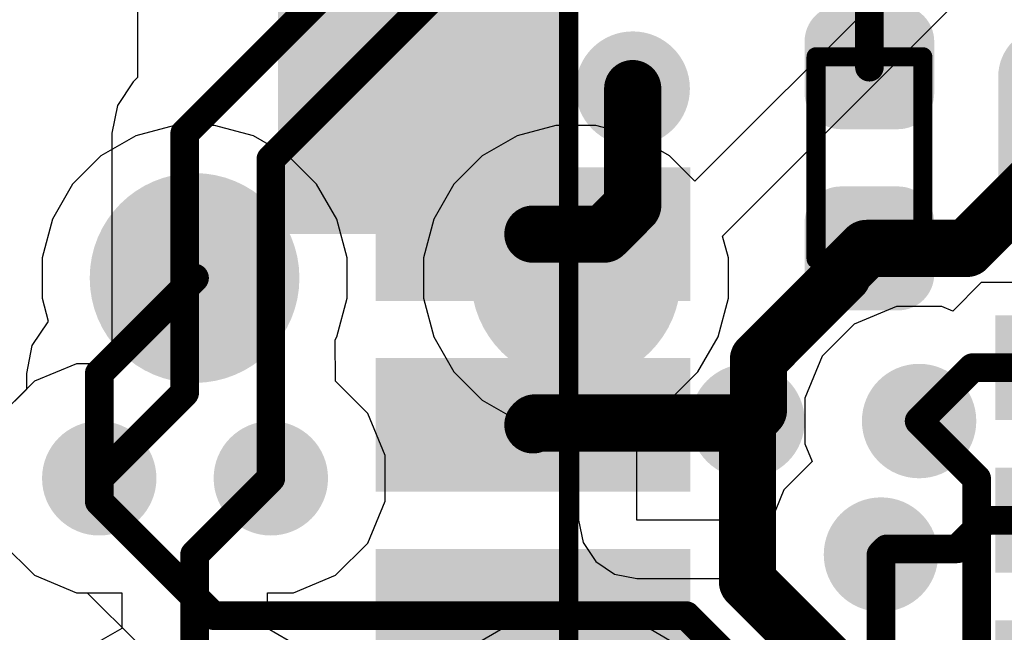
# Model space of a CAD drawing. Header units: inches. Extents: x 0 to 41, y 0 to 25.4.
# Tile 2 of 18: x 2.6 to 7.7, y 12.1 to 15.3. Entities that reach past the tile are written whole.
import ezdxf

# ---------------------------------------------------------------- set-up
doc = ezdxf.new("R2010")
doc.units = ezdxf.units.IN
for name, color, linetype in [('BOTTOM', 5, 'Continuous'), ('Bottom Solder', 6, 'Continuous'), ('TOP', 1, 'Continuous'), ('Top Assembly', 56, 'Continuous'), ('Top Overlay', 2, 'Continuous'), ('Top Solder', 216, 'Continuous'), ('Via Holes', 16, 'Continuous')]:
    doc.layers.add(name, color=color, linetype=linetype)

# ---------------------------------------------------------------- blocks, each defined once
blk = doc.blocks.new('RES_0402_3386')
at = {"layer": 'TOP'}
h = blk.add_hatch(color=1, dxfattribs=at)
edge = h.paths.add_edge_path()
edge.add_arc((-0.34025205, -0.14975078), 0.14024864, 270, 360)
edge.add_line((-0.20000341, -0.14975078), (-0.20000341, 0.14975078))
edge.add_arc((-0.34025205, 0.14975078), 0.14024864, 0, 90)
edge.add_line((-0.34025205, 0.28999942), (-0.60975367, 0.28999942))
edge.add_arc((-0.60975367, 0.14975078), 0.14024864, 90, 180)
edge.add_line((-0.75000231, 0.14975078), (-0.75000231, -0.14975078))
edge.add_arc((-0.60975367, -0.14975078), 0.14024864, 180, 270)
edge.add_line((-0.60975367, -0.28999942), (-0.34025205, -0.28999942))
h = blk.add_hatch(color=1, dxfattribs=at)
edge = h.paths.add_edge_path()
edge.add_arc((0.34025205, 0.14975078), 0.14024864, 90, 180)
edge.add_line((0.20000341, 0.14975078), (0.20000341, -0.14975078))
edge.add_arc((0.34025205, -0.14975078), 0.14024864, 180, 270)
edge.add_line((0.34025205, -0.28999942), (0.60975367, -0.28999942))
edge.add_arc((0.60975367, -0.14975078), 0.14024864, 270, 360)
edge.add_line((0.75000231, -0.14975078), (0.75000231, 0.14975078))
edge.add_arc((0.60975367, 0.14975078), 0.14024864, 0, 90)
edge.add_line((0.60975367, 0.28999942), (0.34025205, 0.28999942))
at = {"layer": 'Top Solder'}
h = blk.add_hatch(color=216, dxfattribs=at)
edge = h.paths.add_edge_path()
edge.add_arc((-0.34025205, -0.14975078), 0.19024854, 270, 360)
edge.add_line((-0.15000351, -0.14975078), (-0.15000351, 0.14975078))
edge.add_arc((-0.34025205, 0.14975078), 0.19024854, 0, 90)
edge.add_line((-0.34025205, 0.33999932), (-0.60975367, 0.33999932))
edge.add_arc((-0.60975367, 0.14975078), 0.19024854, 90, 180)
edge.add_line((-0.80000221, 0.14975078), (-0.80000221, -0.14975078))
edge.add_arc((-0.60975367, -0.14975078), 0.19024854, 180, 270)
edge.add_line((-0.60975367, -0.33999932), (-0.34025205, -0.33999932))
h = blk.add_hatch(color=216, dxfattribs=at)
edge = h.paths.add_edge_path()
edge.add_arc((0.34025205, 0.14975078), 0.19024854, 90, 180)
edge.add_line((0.15000351, 0.14975078), (0.15000351, -0.14975078))
edge.add_arc((0.34025205, -0.14975078), 0.19024854, 180, 270)
edge.add_line((0.3402520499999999, -0.33999932), (0.60975367, -0.33999932))
edge.add_arc((0.60975367, -0.14975078), 0.19024854, 270, 360)
edge.add_line((0.80000221, -0.14975078), (0.80000221, 0.14975078))
edge.add_arc((0.60975367, 0.14975078), 0.19024854, 0, 90)
edge.add_line((0.60975367, 0.33999932), (0.34025205, 0.33999932))
at = {"layer": 'Top Assembly', "const_width": 0.0999998}
for points in [[(-0.53000402, -0.28000198), (-0.53000402, 0.28000198)], [(0.53000402, 0.28000198), (-0.53000402, 0.28000198)], [(0.53000402, -0.28000198), (0.53000402, 0.28000198)], [(0.53000402, -0.28000198), (-0.53000402, -0.28000198)]]:
    blk.add_lwpolyline(points, dxfattribs=at)
at = {"layer": 'Top Assembly', "const_width": 0.0499999}
for points in [[(-0.5550027, 0.28000198, 1), (-0.50500534, 0.28000198, 1)], [(-0.5550027, 0.28000198, 1), (-0.50500534, 0.28000198, 1)], [(0.50500534, 0.28000198, 1), (0.5550027, 0.28000198, 1)], [(0.50500534, 0.28000198, 1), (0.5550027, 0.28000198, 1)], [(-0.5550027, -0.28000198, 1), (-0.50500534, -0.28000198, 1)], [(-0.5550027, -0.28000198, 1), (-0.50500534, -0.28000198, 1)], [(0.50500534, -0.28000198, 1), (0.5550027, -0.28000198, 1)], [(0.50500534, -0.28000198, 1), (0.5550027, -0.28000198, 1)]]:
    blk.add_lwpolyline(points, format="xyb", close=True, dxfattribs=at)
blk = doc.blocks.new('SM04B_SRSS_TB_LF__SN__F_________1_3388')
at = {"layer": 'TOP'}
for points in [[(-0.7999984, -1.16249958), (-0.1999996, -1.16249958), (-0.1999996, -2.71249902), (-0.7999984, -2.71249902)], [(0.20000468, -1.16249958), (0.80000348, -1.16249958), (0.80000348, -2.71249902), (0.20000468, -2.71249902)], [(1.20000522, -1.16249958), (1.80000402, -1.16249958), (1.80000402, -2.71249902), (1.20000522, -2.71249902)]]:
    blk.add_hatch(color=1, dxfattribs=at).paths.add_polyline_path(points)
at = {"layer": 'Top Assembly'}
blk.add_hatch(color=56, dxfattribs=at).paths.add_polyline_path([(1.49999954, -2.12499702), (2.99999654, -2.12499702), (2.99999654, -0.6000013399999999), (1.49999954, -0.6000013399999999)])
at = {"layer": 'Top Solder'}
for points in [[(-0.8499983, -1.11249968), (-0.1499997, -1.11249968), (-0.1499997, -2.76249892), (-0.8499983, -2.76249892)], [(0.15000478, -1.11249968), (0.85000338, -1.11249968), (0.85000338, -2.76249892), (0.15000478, -2.76249892)], [(1.15000532, -1.11249968), (1.85000392, -1.11249968), (1.85000392, -2.76249892), (1.15000532, -2.76249892)]]:
    blk.add_hatch(color=216, dxfattribs=at).paths.add_polyline_path(points)
at = {"layer": 'Top Assembly', "const_width": 0.0999998}
for points in [[(-2.99999908, -2.12499702), (0, -2.12499702)], [(2.99999654, -2.12499448), (0, -2.12499702)]]:
    blk.add_lwpolyline(points, dxfattribs=at)
at = {"layer": 'Top Assembly', "const_width": 0.0499999}
blk.add_lwpolyline([(-0.02499868, -2.12499702, 1), (0.02499868, -2.12499702, 1)], format="xyb", close=True, dxfattribs=at)
blk.add_lwpolyline([(-0.02499868, -2.12499702, 1), (0.02499868, -2.12499702, 1)], format="xyb", close=True, dxfattribs=at)
blk = doc.blocks.new('TP_1_00MM_B_3395')
at = {"layer": 'BOTTOM'}
h = blk.add_hatch(color=5, dxfattribs=at)
edge = h.paths.add_edge_path()
edge.add_arc((0, 0), 0.499999, 0, 360)
at = {"layer": 'Bottom Solder'}
h = blk.add_hatch(color=6, dxfattribs=at)
edge = h.paths.add_edge_path()
edge.add_arc((0, 0), 0.5499989, 0, 360)
blk = doc.blocks.new('TP_1_00MM_B_3398')
at = {"layer": 'BOTTOM'}
h = blk.add_hatch(color=5, dxfattribs=at)
edge = h.paths.add_edge_path()
edge.add_arc((0, 0), 0.499999, 0, 360)
at = {"layer": 'Bottom Solder'}
h = blk.add_hatch(color=6, dxfattribs=at)
edge = h.paths.add_edge_path()
edge.add_arc((0, 0), 0.5499989, 0, 360)
blk = doc.blocks.new('RES_0603_3407')
at = {"layer": 'TOP'}
h = blk.add_hatch(color=1, dxfattribs=at)
edge = h.paths.add_edge_path()
edge.add_arc((-0.5740996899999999, -0.2758998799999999), 0.20910042, 270, 360)
edge.add_line((-0.36499927, -0.2758998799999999), (-0.36499927, 0.27589988))
edge.add_arc((-0.5740996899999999, 0.27589988), 0.20910042, 0, 90)
edge.add_line((-0.5740996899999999, 0.4850002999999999), (-0.9758997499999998, 0.4850002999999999))
edge.add_arc((-0.9758997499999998, 0.2758998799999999), 0.20910042, 90, 180)
edge.add_line((-1.18500017, 0.2758998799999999), (-1.18500017, -0.27589988))
edge.add_arc((-0.9758997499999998, -0.27589988), 0.20910042, 180, 270)
edge.add_line((-0.9758997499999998, -0.4850002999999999), (-0.5740996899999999, -0.4850002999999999))
h = blk.add_hatch(color=1, dxfattribs=at)
edge = h.paths.add_edge_path()
edge.add_arc((0.5740996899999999, 0.27589988), 0.20910042, 90, 180)
edge.add_line((0.36499927, 0.27589988), (0.36499927, -0.27589988))
edge.add_arc((0.5740996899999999, -0.27589988), 0.20910042, 180, 270)
edge.add_line((0.5740996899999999, -0.4850002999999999), (0.9758997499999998, -0.4850002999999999))
edge.add_arc((0.9758997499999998, -0.27589988), 0.20910042, 270, 360)
edge.add_line((1.18500017, -0.27589988), (1.18500017, 0.27589988))
edge.add_arc((0.9758997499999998, 0.27589988), 0.20910042, 0, 90)
edge.add_line((0.9758997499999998, 0.4850002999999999), (0.5740996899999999, 0.4850002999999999))
at = {"layer": 'Top Solder'}
h = blk.add_hatch(color=216, dxfattribs=at)
edge = h.paths.add_edge_path()
edge.add_arc((-0.5740996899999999, -0.2758998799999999), 0.25910032, 270, 360)
edge.add_line((-0.3149993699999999, -0.2758998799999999), (-0.3149993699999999, 0.27589988))
edge.add_arc((-0.5740996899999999, 0.27589988), 0.25910032, 0, 90)
edge.add_line((-0.5740996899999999, 0.5350002), (-0.9758997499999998, 0.5350001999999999))
edge.add_arc((-0.9758997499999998, 0.2758998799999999), 0.25910032, 90, 180)
edge.add_line((-1.23500007, 0.27589988), (-1.23500007, -0.27589988))
edge.add_arc((-0.9758997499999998, -0.27589988), 0.25910032, 180, 270)
edge.add_line((-0.9758997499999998, -0.5350002), (-0.5740996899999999, -0.5350001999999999))
h = blk.add_hatch(color=216, dxfattribs=at)
edge = h.paths.add_edge_path()
edge.add_arc((0.5740996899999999, 0.27589988), 0.25910032, 90, 180)
edge.add_line((0.3149993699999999, 0.27589988), (0.3149993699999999, -0.2758998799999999))
edge.add_arc((0.5740996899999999, -0.27589988), 0.25910032, 180, 270)
edge.add_line((0.5740996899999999, -0.5350002), (0.9758997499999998, -0.5350002))
edge.add_arc((0.9758997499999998, -0.27589988), 0.25910032, 270, 360)
edge.add_line((1.23500007, -0.27589988), (1.23500007, 0.27589988))
edge.add_arc((0.9758997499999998, 0.27589988), 0.25910032, 0, 90)
edge.add_line((0.9758997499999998, 0.5350002), (0.5740996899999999, 0.5350002))
at = {"layer": 'Top Assembly', "const_width": 0.0999998}
for points in [[(0.88000078, 0.4799965), (-0.88000078, 0.4799965)], [(-0.88000078, 0.4799965), (-0.88000078, -0.48000158)], [(0.88000078, 0.4799965), (0.88000078, -0.48000158)], [(0.88000078, -0.48000158), (-0.88000078, -0.48000158)]]:
    blk.add_lwpolyline(points, dxfattribs=at)
at = {"layer": 'Top Assembly', "const_width": 0.0499999}
for points in [[(-0.90499946, 0.4799965, 1), (-0.8550020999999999, 0.4799965, 1)], [(-0.90499946, 0.4799965, 1), (-0.8550020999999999, 0.4799965, 1)], [(0.8550020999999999, 0.4799965, 1), (0.90499946, 0.4799965, 1)], [(0.8550020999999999, 0.4799965, 1), (0.90499946, 0.4799965, 1)], [(-0.90499946, -0.48000158, 1), (-0.8550020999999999, -0.48000158, 1)], [(-0.90499946, -0.48000158, 1), (-0.8550020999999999, -0.48000158, 1)], [(0.8550020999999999, -0.48000158, 1), (0.90499946, -0.48000158, 1)], [(0.8550020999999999, -0.48000158, 1), (0.90499946, -0.48000158, 1)]]:
    blk.add_lwpolyline(points, format="xyb", close=True, dxfattribs=at)
blk = doc.blocks.new('APA102_2020_3415')
at = {"layer": 'TOP'}
for points in [[(-1.1999341, 1.02500303), (-0.3998340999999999, 1.02500303), (-0.3998340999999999, 0.5750039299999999), (-1.1999341, 0.5750039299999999)], [(0.3998340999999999, 1.02500303), (1.1999341, 1.02500303), (1.1999341, 0.5750039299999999), (0.3998340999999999, 0.5750039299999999)], [(-1.19993664, 0.22499955), (-0.39983664, 0.22499955), (-0.39983664, -0.22499955), (-1.19993664, -0.22499955)], [(0.39983664, 0.22499955), (1.19993664, 0.22499955), (1.19993664, -0.22499955), (0.39983664, -0.22499955)], [(-1.1999341, -0.5750039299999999), (-0.3998340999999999, -0.5750039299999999), (-0.3998340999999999, -1.02500303), (-1.1999341, -1.02500303)], [(0.3998340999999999, -0.5750039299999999), (1.1999341, -0.5750039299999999), (1.1999341, -1.02500303), (0.3998340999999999, -1.02500303)]]:
    blk.add_hatch(color=1, dxfattribs=at).paths.add_polyline_path(points)
at = {"layer": 'Top Assembly'}
blk.add_hatch(color=56, dxfattribs=at).paths.add_polyline_path([(-0.9999751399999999, 0.24995886), (-0.2499741, 0.24995886), (-0.2499741, 0.9999599), (-0.9999751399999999, 0.9999599)])
at = {"layer": 'Top Solder'}
for points in [[(-1.249934, 1.07500293), (-0.3498342, 1.07500293), (-0.3498342, 0.52500403), (-1.249934, 0.52500403)], [(0.3498342, 1.07500293), (1.249934, 1.07500293), (1.249934, 0.52500403), (0.3498342, 0.52500403)], [(-1.24993654, 0.27499945), (-0.34983674, 0.27499945), (-0.34983674, -0.27499945), (-1.24993654, -0.27499945)], [(0.34983674, 0.27499945), (1.24993654, 0.27499945), (1.24993654, -0.27499945), (0.34983674, -0.27499945)], [(-1.249934, -0.52500403), (-0.3498342, -0.52500403), (-0.3498342, -1.07500293), (-1.249934, -1.07500293)], [(0.3498342, -0.52500403), (1.249934, -0.52500403), (1.249934, -1.07500293), (0.3498342, -1.07500293)]]:
    blk.add_hatch(color=216, dxfattribs=at).paths.add_polyline_path(points)
at = {"layer": 'Top Assembly', "const_width": 0.0999998}
for points in [[(-1.00000054, 1.00000054), (-1.00000054, -1.00000054)], [(1.00000054, 1.00000054), (-1.00000054, 1.00000054)], [(1.00000054, 1.00000054), (1.00000054, -1.00000054)], [(1.00000054, -1.00000054), (-1.00000054, -1.00000054)]]:
    blk.add_lwpolyline(points, dxfattribs=at)
at = {"layer": 'Top Assembly', "const_width": 0.0499999}
for points in [[(-1.02499922, 1.00000054, 1), (-0.97500186, 1.00000054, 1)], [(-1.02499922, 1.00000054, 1), (-0.97500186, 1.00000054, 1)], [(0.97500186, 1.00000054, 1), (1.02499922, 1.00000054, 1)], [(0.97500186, 1.00000054, 1), (1.02499922, 1.00000054, 1)], [(-1.02499922, -1.00000054, 1), (-0.97500186, -1.00000054, 1)], [(-1.02499922, -1.00000054, 1), (-0.97500186, -1.00000054, 1)], [(0.97500186, -1.00000054, 1), (1.02499922, -1.00000054, 1)], [(0.97500186, -1.00000054, 1), (1.02499922, -1.00000054, 1)]]:
    blk.add_lwpolyline(points, format="xyb", close=True, dxfattribs=at)
at = {"layer": 'Top Overlay'}
for points, const_width in [([(-0.7998840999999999, 1.28999996, 1), (-0.8998839, 1.28999996, 1)], 0.1999996), ([(-0.9498838, 1.28999996, 1), (-0.8498839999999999, 1.28999996, 1)], 0.0999998), ([(-0.8498839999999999, 1.28999996, 1), (-0.7498842, 1.28999996, 1)], 0.0999998)]:
    blk.add_lwpolyline(points, format="xyb", close=True, dxfattribs=dict(at, const_width=const_width))

msp = doc.modelspace()

# ---------------------------------------------------------------- hatches: boundary and pattern name
at = {"layer": 'BOTTOM'}
h = msp.add_hatch(color=5, dxfattribs=at)
edge = h.paths.add_edge_path()
edge.add_arc((5.79791322, 14.9428327), 0.2999994, 0, 360)
h = msp.add_hatch(color=5, dxfattribs=at)
edge = h.paths.add_edge_path()
edge.add_arc((6.399999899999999, 13.199999), 0.2999994, 0, 360)
h = msp.add_hatch(color=5, dxfattribs=at)
edge = h.paths.add_edge_path()
edge.add_arc((7.300000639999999, 13.199999), 0.2999994, 0, 360)
h = msp.add_hatch(color=5, dxfattribs=at)
edge = h.paths.add_edge_path()
edge.add_arc((2.99999908, 12.8999996), 0.2999994, 0, 360)
h = msp.add_hatch(color=5, dxfattribs=at)
edge = h.paths.add_edge_path()
edge.add_arc((3.89999982, 12.8999996), 0.2999994, 0, 360)
h = msp.add_hatch(color=5, dxfattribs=at)
edge = h.paths.add_edge_path()
edge.add_arc((7.10000104, 12.5000004), 0.2999994, 0, 360)
at = {"layer": 'TOP'}
h = msp.add_hatch(color=1, dxfattribs=at)
edge = h.paths.add_edge_path()
edge.add_arc((5.79791322, 14.9428327), 0.2999994, 0, 360)
h = msp.add_hatch(color=1, dxfattribs=at)
edge = h.paths.add_edge_path()
edge.add_arc((6.399999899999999, 13.199999), 0.2999994, 0, 360)
h = msp.add_hatch(color=1, dxfattribs=at)
edge = h.paths.add_edge_path()
edge.add_arc((7.300000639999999, 13.199999), 0.2999994, 0, 360)
h = msp.add_hatch(color=1, dxfattribs=at)
edge = h.paths.add_edge_path()
edge.add_arc((2.99999908, 12.8999996), 0.2999994, 0, 360)
h = msp.add_hatch(color=1, dxfattribs=at)
edge = h.paths.add_edge_path()
edge.add_arc((3.89999982, 12.8999996), 0.2999994, 0, 360)
h = msp.add_hatch(color=1, dxfattribs=at)
edge = h.paths.add_edge_path()
edge.add_arc((7.10000104, 12.5000004), 0.2999994, 0, 360)
at = {"layer": 'Via Holes'}
h = msp.add_hatch(color=7, dxfattribs=at)
edge = h.paths.add_edge_path()
edge.add_arc((5.79791322, 14.9428327), 0.1499997, 0, 360)
h = msp.add_hatch(color=7, dxfattribs=at)
edge = h.paths.add_edge_path()
edge.add_arc((6.399999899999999, 13.199999), 0.1499997, 0, 360)
h = msp.add_hatch(color=7, dxfattribs=at)
edge = h.paths.add_edge_path()
edge.add_arc((7.300000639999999, 13.199999), 0.1499997, 0, 360)
h = msp.add_hatch(color=7, dxfattribs=at)
edge = h.paths.add_edge_path()
edge.add_arc((2.99999908, 12.8999996), 0.1499997, 0, 360)
h = msp.add_hatch(color=7, dxfattribs=at)
edge = h.paths.add_edge_path()
edge.add_arc((3.89999982, 12.8999996), 0.1499997, 0, 360)
h = msp.add_hatch(color=7, dxfattribs=at)
edge = h.paths.add_edge_path()
edge.add_arc((7.10000104, 12.5000004), 0.1499997, 0, 360)

# ---------------------------------------------------------------- linework, layer by layer
at = {"layer": 'BOTTOM'}
for p, q in [((9.38370742, 17.71628156), (6.124414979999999, 14.45698912)), ((6.26944644, 14.16944588), (9.600001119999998, 17.50000056)), ((3.39469222, 14.7500086), (3.19122552, 14.69549004)), ((3.60533442, 14.7500086), (3.39469222, 14.7500086)), ((3.80880112, 14.69549004), (3.60533442, 14.7500086)), ((5.39470346, 14.7500086), (5.19123676, 14.69549004)), ((5.605345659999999, 14.7500086), (5.39470346, 14.7500086)), ((5.808812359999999, 14.69549004), (5.605345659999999, 14.7500086)), ((3.19122552, 14.69549004), (3.00880272, 14.59016894)), ((3.991223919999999, 14.59016894), (3.80880112, 14.69549004)), ((5.19123676, 14.69549004), (5.008813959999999, 14.59016894)), ((5.99123516, 14.59016894), (5.808812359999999, 14.69549004)), ((3.00880272, 14.59016894), (2.85985458, 14.4412208)), ((4.14017206, 14.4412208), (3.991223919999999, 14.59016894)), ((5.008813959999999, 14.59016894), (4.85986582, 14.4412208)), ((6.124414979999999, 14.45698912), (5.99123516, 14.59016894)), ((2.85985458, 14.4412208), (2.75453348, 14.258798)), ((4.24549316, 14.258798), (4.14017206, 14.4412208)), ((4.85986582, 14.4412208), (4.754544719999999, 14.258798)), ((2.75453348, 14.258798), (2.70001492, 14.0553313)), ((4.30001172, 14.0553313), (4.24549316, 14.258798)), ((4.754544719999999, 14.258798), (4.700026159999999, 14.0553313)), ((6.30002296, 14.0553313), (6.26944644, 14.16944588)), ((2.70001492, 14.0553313), (2.70001492, 13.8446891)), ((4.30001172, 13.8446891), (4.30001172, 14.0553313)), ((4.700026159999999, 14.0553313), (4.700026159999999, 13.8446891)), ((6.30002296, 13.8446891), (6.30002296, 14.0553313)), ((7.625902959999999, 13.92590306), (7.476375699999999, 13.7763758)), ((11.20000046, 13.92590306), (7.625902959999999, 13.92590306)), ((2.70001492, 13.8446891), (2.73254978, 13.72326186)), ((4.24549316, 13.6412224), (4.30001172, 13.8446891)), ((4.700026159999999, 13.8446891), (4.754544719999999, 13.6412224)), ((6.2455044, 13.6412224), (6.30002296, 13.8446891)), ((7.180653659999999, 13.7999978), (6.96012832, 13.70865432)), ((7.419347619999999, 13.7999978), (7.180653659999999, 13.7999978)), ((7.476375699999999, 13.7763758), (7.419347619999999, 13.7999978)), ((2.72964148, 13.72035356), (2.64675874, 13.59631266)), ((2.73254978, 13.72326186), (2.72964148, 13.72035356)), ((6.96012832, 13.70865432), (6.79134532, 13.53987132)), ((4.23691304, 13.62636086), (4.24549316, 13.6412224)), ((4.754544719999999, 13.6412224), (4.85986582, 13.4587996)), ((6.140183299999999, 13.4587996), (6.2455044, 13.6412224)), ((2.64675874, 13.59631266), (2.61765542, 13.44999596)), ((4.23987468, 13.40865238), (4.23691304, 13.62636086)), ((6.79134532, 13.53987132), (6.70000184, 13.31934598)), ((2.61765542, 13.44999596), (2.61765542, 13.36618358)), ((4.85986582, 13.4587996), (5.008813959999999, 13.30985146)), ((5.99123516, 13.30985146), (6.140183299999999, 13.4587996)), ((4.40865514, 13.23987192), (4.23987468, 13.40865238)), ((2.61765542, 13.36618358), (2.49134376, 13.23987192)), ((5.008813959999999, 13.30985146), (5.19123676, 13.20453036)), ((5.8202068, 13.21110896), (5.99123516, 13.30985146)), ((6.70000184, 13.31934598), (6.70000184, 13.08065202)), ((4.49999862, 13.01934658), (4.40865514, 13.23987192)), ((5.19123676, 13.20453036), (5.39470346, 13.1500118)), ((5.8202068, 12.6800102), (5.8202068, 13.21110896)), ((5.39470346, 13.1500118), (5.514329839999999, 13.1500118)), ((5.514329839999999, 13.1500118), (5.514329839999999, 12.6800102)), ((6.70000184, 13.08065202), (6.73869874, 12.98722574)), ((4.49999862, 12.78065262), (4.49999862, 13.01934658)), ((6.73869874, 12.98722574), (6.59134572, 12.83987272)), ((6.59134572, 12.83987272), (6.525130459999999, 12.6800102)), ((4.40865514, 12.56012728), (4.49999862, 12.78065262)), ((5.514329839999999, 12.6800102), (5.537614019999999, 12.56295684)), ((6.525130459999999, 12.6800102), (5.8202068, 12.6800102)), ((2.49134376, 12.56012728), (2.66012676, 12.39134428)), ((4.239872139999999, 12.39134428), (4.40865514, 12.56012728)), ((5.537614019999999, 12.56295684), (5.60391818, 12.46372158)), ((5.60391818, 12.46372158), (5.703153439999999, 12.39741742)), ((5.703153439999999, 12.39741742), (5.8202068, 12.37413324)), ((2.66012676, 12.39134428), (2.8806521, 12.3000008)), ((4.019346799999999, 12.3000008), (4.239872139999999, 12.39134428)), ((5.8202068, 12.37413324), (6.50270226, 12.37413324)), ((6.50270226, 12.37413324), (6.59134572, 12.16012808)), ((2.8806521, 12.3000008), (3.11766966, 12.3000008)), ((3.11766966, 12.3000008), (3.11766966, 12.11302378)), ((3.88235698, 12.11302378), (3.88235698, 12.3000008)), ((3.88235698, 12.3000008), (4.019346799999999, 12.3000008)), ((5.39470346, 12.2100086), (5.19123676, 12.15549004)), ((5.605345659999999, 12.2100086), (5.39470346, 12.2100086)), ((5.808812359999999, 12.15549004), (5.605345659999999, 12.2100086)), ((5.19123676, 12.15549004), (5.008813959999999, 12.05016894)), ((5.99123516, 12.05016894), (5.808812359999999, 12.15549004)), ((6.59134572, 12.16012808), (6.717657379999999, 12.03381642)), ((3.11766966, 12.11302378), (3.00880272, 12.05016894)), ((3.991223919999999, 12.05016894), (3.88235698, 12.11302378))]:
    msp.add_line(p, q, dxfattribs=at)
at = {"layer": 'BOTTOM', "const_width": 0.1499997}
for points in [[(2.99999908, 13.44999596), (3.50001332, 13.9500102)], [(2.99999908, 12.8999996), (2.99999908, 13.44999596)], [(7.300000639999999, 13.199999), (7.602001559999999, 12.89799808)], [(3.50001332, 12.5000131), (3.89999982, 12.8999996)], [(7.602001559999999, 9.6979994), (7.602001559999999, 12.89799808)], [(3.50001332, 11.4100102), (3.50001332, 12.5000131)], [(7.10000104, 9.700000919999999), (7.10000104, 12.5000004)]]:
    msp.add_lwpolyline(points, dxfattribs=at)
at = {"layer": 'BOTTOM', "const_width": 0.07499858}
for points in [[(3.46251276, 13.9500102, 1), (3.53751388, 13.9500102, 1)], [(2.96249852, 13.44999596, 1), (3.03749964, 13.44999596, 1)], [(2.96249852, 13.44999596, 1), (3.03749964, 13.44999596, 1)], [(7.26250008, 13.199999, 1), (7.3375012, 13.199999, 1)], [(2.96249852, 12.8999996, 1), (3.03749964, 12.8999996, 1)], [(3.86249926, 12.8999996, 1), (3.93750038, 12.8999996, 1)], [(7.564501, 12.89799808, 1), (7.639502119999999, 12.89799808, 1)], [(7.564501, 12.89799808, 1), (7.639502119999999, 12.89799808, 1)], [(3.46251276, 12.5000131, 1), (3.53751388, 12.5000131, 1)], [(3.46251276, 12.5000131, 1), (3.53751388, 12.5000131, 1)], [(7.06250048, 12.5000004, 1), (7.137501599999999, 12.5000004, 1)]]:
    msp.add_lwpolyline(points, format="xyb", close=True, dxfattribs=at)
at = {"layer": 'TOP'}
for p, q in [((3.20001392, 17.89013186), (3.20001392, 15.00121968)), ((3.1778702, 14.97907596), (3.09498746, 14.85503506)), ((3.20001392, 15.00121968), (3.1778702, 14.97907596)), ((3.09498746, 14.85503506), (3.06588414, 14.70871836)), ((3.06588414, 14.70871836), (3.06588414, 13.50659986)), ((2.8806521, 13.4999984), (2.66012676, 13.40865492)), ((3.05928268, 13.4999984), (2.8806521, 13.4999984)), ((3.06588414, 13.50659986), (3.05928268, 13.4999984)), ((2.66012676, 13.40865492), (2.49134376, 13.23987192)), ((2.49134376, 12.56012728), (2.66012676, 12.39134428)), ((2.66012676, 12.39134428), (2.8806521, 12.3000008)), ((2.8806521, 12.3000008), (2.93751, 12.3000008)), ((2.93751, 12.3000008), (3.20001392, 12.03749688))]:
    msp.add_line(p, q, dxfattribs=at)
for points, const_width in [([(3.4482278, 14.70871836), (4.93951006, 16.20000062)], 0.1499997), ([(3.89999982, 14.57272168), (5.011013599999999, 15.68373546)], 0.1499997), ([(7.03940934, 15.0550118), (7.03940934, 15.64432736)], 0.1499997), ([(5.79791322, 14.33001452), (5.79791322, 14.9428327)], 0.2999994), ([(7.550022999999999, 14.10500608), (8.17502556, 14.73000864)], 0.2999994), ([(3.4482278, 13.34822832), (3.4482278, 14.70871836)], 0.1499997), ([(3.89999982, 12.8999996), (3.89999982, 14.57272168)], 0.1499997), ([(5.647913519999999, 14.18001482), (5.79791322, 14.33001452)], 0.2999994), ([(5.274500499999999, 14.18001482), (5.647913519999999, 14.18001482)], 0.2999994), ([(6.899409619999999, 13.98000506), (7.02441064, 14.10500608)], 0.2999994), ([(7.02441064, 14.10500608), (7.03940934, 14.10500608)], 0.2999994), ([(7.03940934, 14.10500608), (7.550022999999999, 14.10500608)], 0.2999994), ([(6.45740136, 13.5229981), (6.899409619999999, 13.96500636)], 0.2999994), ([(6.899409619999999, 13.96500636), (6.899409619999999, 13.98000506)], 0.2999994), ([(6.45740136, 13.25740046), (6.45740136, 13.5229981)], 0.2999994), ([(7.300005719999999, 13.199999), (7.5800204, 13.48001368)], 0.1499997), ([(7.5800204, 13.48001368), (8.150141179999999, 13.48001368)], 0.1499997), ([(2.99999908, 12.8999996), (3.4482278, 13.34822832)], 0.1499997), ([(6.399999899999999, 13.199999), (6.45740136, 13.25740046)], 0.2999994), ([(5.274500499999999, 13.18001428), (5.28449286, 13.19000664)], 0.2999994), ([(5.28449286, 13.19000664), (6.390007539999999, 13.19000664)], 0.2999994), ([(6.390007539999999, 13.19000664), (6.399999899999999, 13.199999)], 0.2999994), ([(6.399999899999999, 12.35696538), (6.399999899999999, 13.199999)], 0.2999994), ([(7.300000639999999, 13.199999), (7.300005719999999, 13.199999)], 0.1499997), ([(2.99999908, 12.77822946), (2.99999908, 12.8999996)], 0.1499997), ([(2.99999908, 12.77822946), (3.1860998, 12.59212874)], 0.1499997), ([(7.50000024, 12.5299216), (7.65008884, 12.6800102)], 0.1499997), ([(7.65008884, 12.6800102), (8.15013864, 12.6800102)], 0.1499997), ([(3.1860998, 12.5921262), (3.1860998, 12.59212874)], 0.1499997), ([(3.1860998, 12.5921262), (3.5982148, 12.1800112)], 0.1499997), ([(7.10000104, 12.5000004), (7.12992224, 12.5299216)], 0.1499997), ([(7.12992224, 12.5299216), (7.50000024, 12.5299216)], 0.1499997), ([(6.399999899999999, 12.35696538), (6.87695094, 11.88001434)], 0.2999994), ([(3.5982148, 12.1800112), (6.07915218, 12.1800112)], 0.1499997), ([(6.07915218, 12.1800112), (6.389410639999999, 11.86975274)], 0.1499997)]:
    msp.add_lwpolyline(points, dxfattribs=dict(at, const_width=const_width))
for points, const_width in [([(5.72291464, 14.9428327, 1), (5.8729118, 14.9428327, 1)], 0.1499997), ([(7.00190878, 15.0550118, 1), (7.0769099, 15.0550118, 1)], 0.07499858), ([(3.41072724, 14.70871836, 1), (3.48572836, 14.70871836, 1)], 0.07499858), ([(3.41072724, 14.70871836, 1), (3.48572836, 14.70871836, 1)], 0.07499858), ([(3.86249926, 14.57272168, 1), (3.93750038, 14.57272168, 1)], 0.07499858), ([(3.86249926, 14.57272168, 1), (3.93750038, 14.57272168, 1)], 0.07499858), ([(5.72291464, 14.33001452, 1), (5.8729118, 14.33001452, 1)], 0.1499997), ([(5.72291464, 14.33001452, 1), (5.8729118, 14.33001452, 1)], 0.1499997), ([(5.199501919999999, 14.18001482, 1), (5.349499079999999, 14.18001482, 1)], 0.1499997), ([(5.57291494, 14.18001482, 1), (5.722912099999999, 14.18001482, 1)], 0.1499997), ([(5.57291494, 14.18001482, 1), (5.722912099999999, 14.18001482, 1)], 0.1499997), ([(6.949412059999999, 14.10500608, 1), (7.099409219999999, 14.10500608, 1)], 0.1499997), ([(6.949412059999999, 14.10500608, 1), (7.099409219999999, 14.10500608, 1)], 0.1499997), ([(6.964410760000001, 14.10500608, 1), (7.114407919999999, 14.10500608, 1)], 0.1499997), ([(6.964410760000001, 14.10500608, 1), (7.114407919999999, 14.10500608, 1)], 0.1499997), ([(7.47502442, 14.10500608, 1), (7.62502158, 14.10500608, 1)], 0.1499997), ([(7.47502442, 14.10500608, 1), (7.62502158, 14.10500608, 1)], 0.1499997), ([(6.82441104, 13.98000506, 1), (6.9744082, 13.98000506, 1)], 0.1499997), ([(6.82441104, 13.98000506, 1), (6.9744082, 13.98000506, 1)], 0.1499997), ([(6.82441104, 13.96500636, 1), (6.9744082, 13.96500636, 1)], 0.1499997), ([(6.82441104, 13.96500636, 1), (6.9744082, 13.96500636, 1)], 0.1499997), ([(6.38240278, 13.5229981, 1), (6.532399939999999, 13.5229981, 1)], 0.1499997), ([(6.38240278, 13.5229981, 1), (6.532399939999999, 13.5229981, 1)], 0.1499997), ([(7.542519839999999, 13.48001368, 1), (7.61752096, 13.48001368, 1)], 0.07499858), ([(7.542519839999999, 13.48001368, 1), (7.61752096, 13.48001368, 1)], 0.07499858), ([(3.41072724, 13.34822832, 1), (3.48572836, 13.34822832, 1)], 0.07499858), ([(3.41072724, 13.34822832, 1), (3.48572836, 13.34822832, 1)], 0.07499858), ([(6.38240278, 13.25740046, 1), (6.532399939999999, 13.25740046, 1)], 0.1499997), ([(6.38240278, 13.25740046, 1), (6.532399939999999, 13.25740046, 1)], 0.1499997), ([(5.199501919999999, 13.18001428, 1), (5.349499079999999, 13.18001428, 1)], 0.1499997), ([(5.209494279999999, 13.19000664, 1), (5.35949144, 13.19000664, 1)], 0.1499997), ([(5.209494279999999, 13.19000664, 1), (5.35949144, 13.19000664, 1)], 0.1499997), ([(6.315008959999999, 13.19000664, 1), (6.46500612, 13.19000664, 1)], 0.1499997), ([(6.315008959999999, 13.19000664, 1), (6.46500612, 13.19000664, 1)], 0.1499997), ([(6.32500132, 13.199999, 1), (6.47499848, 13.199999, 1)], 0.1499997), ([(6.32500132, 13.199999, 1), (6.47499848, 13.199999, 1)], 0.1499997), ([(6.32500132, 13.199999, 1), (6.47499848, 13.199999, 1)], 0.1499997), ([(7.26250008, 13.199999, 1), (7.3375012, 13.199999, 1)], 0.07499858), ([(7.26250516, 13.199999, 1), (7.337506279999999, 13.199999, 1)], 0.07499858), ([(7.26250516, 13.199999, 1), (7.337506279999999, 13.199999, 1)], 0.07499858), ([(2.96249852, 12.8999996, 1), (3.03749964, 12.8999996, 1)], 0.07499858), ([(2.96249852, 12.8999996, 1), (3.03749964, 12.8999996, 1)], 0.07499858), ([(3.86249926, 12.8999996, 1), (3.93750038, 12.8999996, 1)], 0.07499858), ([(2.96249852, 12.77822946, 1), (3.03749964, 12.77822946, 1)], 0.07499858), ([(2.96249852, 12.77822946, 1), (3.03749964, 12.77822946, 1)], 0.07499858), ([(7.612588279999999, 12.6800102, 1), (7.6875894, 12.6800102, 1)], 0.07499858), ([(7.612588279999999, 12.6800102, 1), (7.6875894, 12.6800102, 1)], 0.07499858), ([(3.14859924, 12.59212874, 1), (3.22360036, 12.59212874, 1)], 0.07499858), ([(3.14859924, 12.59212874, 1), (3.22360036, 12.59212874, 1)], 0.07499858), ([(3.14859924, 12.5921262, 1), (3.22360036, 12.5921262, 1)], 0.07499858), ([(3.14859924, 12.5921262, 1), (3.22360036, 12.5921262, 1)], 0.07499858), ([(7.09242168, 12.5299216, 1), (7.167422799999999, 12.5299216, 1)], 0.07499858), ([(7.09242168, 12.5299216, 1), (7.167422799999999, 12.5299216, 1)], 0.07499858), ([(7.462499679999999, 12.5299216, 1), (7.5375008, 12.5299216, 1)], 0.07499858), ([(7.462499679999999, 12.5299216, 1), (7.5375008, 12.5299216, 1)], 0.07499858), ([(7.06250048, 12.5000004, 1), (7.137501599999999, 12.5000004, 1)], 0.07499858), ([(6.32500132, 12.35696538, 1), (6.47499848, 12.35696538, 1)], 0.1499997), ([(6.32500132, 12.35696538, 1), (6.47499848, 12.35696538, 1)], 0.1499997), ([(3.56071424, 12.1800112, 1), (3.63571536, 12.1800112, 1)], 0.07499858), ([(3.56071424, 12.1800112, 1), (3.63571536, 12.1800112, 1)], 0.07499858), ([(6.04165162, 12.1800112, 1), (6.11665274, 12.1800112, 1)], 0.07499858), ([(6.04165162, 12.1800112, 1), (6.11665274, 12.1800112, 1)], 0.07499858)]:
    msp.add_lwpolyline(points, format="xyb", close=True, dxfattribs=dict(at, const_width=const_width))

# ---------------------------------------------------------------- block references
for name, p, rotation in [('SM04B_SRSS_TB_LF__SN__F_________1_3388', (3.3370012, 12.6800102), 90), ('RES_0402_3386', (7.03940934, 14.58000894), 270), ('RES_0603_3407', (8.950025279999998, 14.73000864), 180), ('TP_1_00MM_B_3395', (3.50001332, 13.9500102), 90), ('APA102_2020_3415', (8.950025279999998, 12.6800102), 180)]:
    msp.add_blockref(name, p, dxfattribs=dict(rotation=rotation))
msp.add_blockref('TP_1_00MM_B_3398', (5.500024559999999, 13.9500102))

doc.saveas('drawing.dxf')
